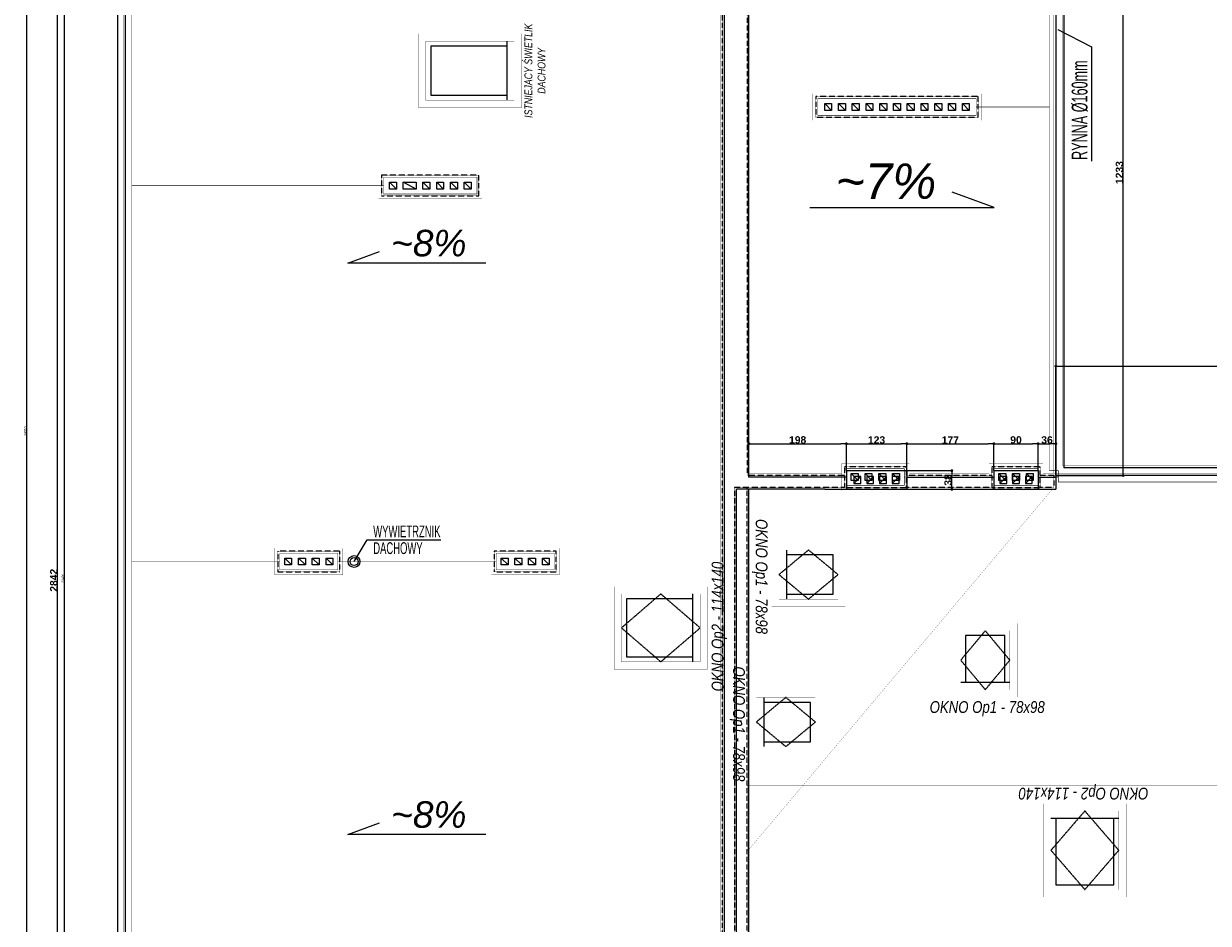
# Model space of a CAD drawing. Header units: millimetres. Extents: x 183299 to 1018155, y -286688 to 171278.
# Tile 8 of 100: x 184307 to 208395, y -38777 to -20471. Entities that reach past the tile are written whole.
import ezdxf

# ---------------------------------------------------------------- set-up
doc = ezdxf.new("R2010")
doc.units = ezdxf.units.MM
doc.header["$MEASUREMENT"] = 0
doc.linetypes.add('DASHED', pattern=[0.75, 0.5, -0.25])
for name, color, linetype, lineweight in [('AA_HATCH', 251, 'Continuous', 0), ('AA_OPIS', 251, 'Continuous', 0), ('AA_WIDOK', 254, 'Continuous', 0), ('AP wymiary', 40, 'Continuous', 0), ('E-ODGROMOWA', 5, 'Continuous', 25), ('grzejniki_Nr_Pióra__1', 7, 'Continuous', 13), ('inwentaryzacja_sciany_Nr_Pióra__1', 7, 'Continuous', 13), ('Konstrukcja - Słupy_Nr_Pióra__1', 7, 'Continuous', 13)]:
    doc.layers.add(name, color=color, linetype=linetype, lineweight=lineweight)
doc.layers.add('Konstrukcja - Słupy', color=7, linetype='Continuous')
doc.layers.add('Wymiarowanie - Ogólne', color=7, linetype='Continuous')
doc.styles.add('arial', font='ariali.ttf', dxfattribs={"height": 10})
doc.styles.add('DIM07', font='romans.shx', dxfattribs={"width": 0.7})
doc.styles.add('Dimensions', font='arial.ttf', dxfattribs={"width": 0.8})
doc.styles.add('GENERATED_STYLE_2', font='arialbd.ttf')
doc.dimstyles.new('arch100', dxfattribs={"dimscale": 2, "dimtxt": 24, "dimasz": 15, "dimexe": 5, "dimexo": 20, "dimgap": 4, "dimtad": 1, "dimdec": 1, "dimrnd": 0.5, "dimdsep": 46, "dimtxsty": 'Dimensions', "dimblk": 'ARCHTICK', "dimcen": 2.5, "dimazin": 0, "dimtfac": 1, "dimtdec": 1, "dimtmove": 1, "dimatfit": 3, "dimldrblk": 'NONE', "dimfxl": 50, "dimfxlon": 1, "dimarcsym": 0})
doc.dimstyles.new('GENERATED_STYLE__1', dxfattribs={"dimtxt": 150, "dimasz": 114, "dimexe": 0.18, "dimexo": 0, "dimgap": 0.09, "dimtad": 1, "dimtih": 1, "dimtoh": 1, "dimdec": 0, "dimlfac": 0.1, "dimzin": 0, "dimdsep": 46, "dimtxsty": 'GENERATED_STYLE_2', "dimblk": 'ARROWHEAD_11', "dimblk1": 'ARROWHEAD_11', "dimblk2": 'ARROWHEAD_11', "dimcen": 0.09, "dimclrd": 256, "dimclre": 256, "dimclrt": 256, "dimazin": 0, "dimtfac": 1, "dimtdec": 4, "dimtmove": 0, "dimatfit": 3, "dimfxl": 1, "dimtolj": 1, "dimtzin": 0, "dimarcsym": 0})
doc.dimstyles.new('GENERATED_STYLE__2', dxfattribs={"dimtxt": 150, "dimasz": 114, "dimexe": 0.18, "dimexo": 0, "dimgap": 0.09, "dimtad": 1, "dimdec": 0, "dimlfac": 0.1, "dimzin": 0, "dimdsep": 46, "dimtxsty": 'GENERATED_STYLE_2', "dimblk": 'ARROWHEAD_11', "dimblk1": 'ARROWHEAD_11', "dimblk2": 'ARROWHEAD_11', "dimcen": 0.09, "dimclrd": 256, "dimclre": 256, "dimclrt": 256, "dimazin": 0, "dimtfac": 1, "dimtdec": 4, "dimtmove": 0, "dimatfit": 3, "dimfxl": 1, "dimtolj": 1, "dimtzin": 0, "dimarcsym": 0})

# ---------------------------------------------------------------- blocks, each defined once
blk = doc.blocks.new('Słup_150_2', base_point=(204745, -29756))
at = {"layer": 'Konstrukcja - Słupy_Nr_Pióra__1', "linetype": 'Continuous'}
blk.add_line((204675, -29826), (204815, -29686), dxfattribs=at)
at = {"layer": 'Konstrukcja - Słupy_Nr_Pióra__1', "linetype": 'Continuous', "flags": 128}
blk.add_lwpolyline([(204675, -29826), (204815, -29826), (204815, -29686), (204675, -29686)], close=True, dxfattribs=at)
blk = doc.blocks.new('Słup_151_2', base_point=(204485, -29756))
at = {"layer": 'Konstrukcja - Słupy_Nr_Pióra__1', "linetype": 'Continuous'}
blk.add_line((204415, -29826), (204555, -29686), dxfattribs=at)
at = {"layer": 'Konstrukcja - Słupy_Nr_Pióra__1', "linetype": 'Continuous', "flags": 128}
blk.add_lwpolyline([(204415, -29826), (204555, -29826), (204555, -29686), (204415, -29686)], close=True, dxfattribs=at)
blk = doc.blocks.new('Słup_152_2', base_point=(204225, -29756))
at = {"layer": 'Konstrukcja - Słupy_Nr_Pióra__1', "linetype": 'Continuous'}
blk.add_line((204155, -29826), (204295, -29686), dxfattribs=at)
at = {"layer": 'Konstrukcja - Słupy_Nr_Pióra__1', "linetype": 'Continuous', "flags": 128}
blk.add_lwpolyline([(204155, -29826), (204295, -29826), (204295, -29686), (204155, -29686)], close=True, dxfattribs=at)
blk = doc.blocks.new('Słup_153_2', base_point=(202040, -29756))
at = {"layer": 'Konstrukcja - Słupy_Nr_Pióra__1', "linetype": 'Continuous'}
blk.add_line((201970, -29826), (202110, -29686), dxfattribs=at)
at = {"layer": 'Konstrukcja - Słupy_Nr_Pióra__1', "linetype": 'Continuous', "flags": 128}
blk.add_lwpolyline([(201970, -29826), (202110, -29826), (202110, -29686), (201970, -29686)], close=True, dxfattribs=at)
blk = doc.blocks.new('Słup_236_2', base_point=(201780, -29756))
at = {"layer": 'Konstrukcja - Słupy_Nr_Pióra__1', "linetype": 'Continuous'}
blk.add_line((201710, -29826), (201850, -29686), dxfattribs=at)
at = {"layer": 'Konstrukcja - Słupy_Nr_Pióra__1', "linetype": 'Continuous', "flags": 128}
blk.add_lwpolyline([(201710, -29826), (201850, -29826), (201850, -29686), (201710, -29686)], close=True, dxfattribs=at)
blk = doc.blocks.new('Słup_237_2', base_point=(201520, -29756))
at = {"layer": 'Konstrukcja - Słupy_Nr_Pióra__1', "linetype": 'Continuous'}
blk.add_line((201450, -29826), (201590, -29686), dxfattribs=at)
at = {"layer": 'Konstrukcja - Słupy_Nr_Pióra__1', "linetype": 'Continuous', "flags": 128}
blk.add_lwpolyline([(201450, -29826), (201590, -29826), (201590, -29686), (201450, -29686)], close=True, dxfattribs=at)
blk = doc.blocks.new('Słup_238_2', base_point=(201260, -29756))
at = {"layer": 'Konstrukcja - Słupy_Nr_Pióra__1', "linetype": 'Continuous'}
blk.add_line((201190, -29826), (201330, -29686), dxfattribs=at)
at = {"layer": 'Konstrukcja - Słupy_Nr_Pióra__1', "linetype": 'Continuous', "flags": 128}
blk.add_lwpolyline([(201190, -29826), (201330, -29826), (201330, -29686), (201190, -29686)], close=True, dxfattribs=at)
blk = doc.blocks.new('ARROWHEAD_11')
at = {"linetype": 'Continuous'}
blk.add_line((0, 0), (-1, 0), dxfattribs=at)
at = {"linetype": 'Continuous', "const_width": 0.25, "flags": 128}
blk.add_lwpolyline([(-0.125, 0, 1), (0.125, 0, 1)], format="xyb", close=True, dxfattribs=at)
blk = doc.blocks.new('*D604')
at = {"layer": 'Defpoints', "color": 0}
for p in [(201035, -29018), (201035, -29566), (199055, -29696)]:
    blk.add_point(p, dxfattribs=at)
at = {"layer": 'Wymiarowanie - Ogólne', "linetype": 'Continuous', "lineweight": -2}
for p, q in [((199055, -29696), (199055, -29018)), ((199169, -29018), (200921, -29018)), ((201035, -29566), (201035, -29018))]:
    blk.add_line(p, q, dxfattribs=at)
at = {"layer": 'Wymiarowanie - Ogólne', "lineweight": -2, "xscale": 114, "yscale": 114, "zscale": 114, "rotation": 180}
blk.add_blockref('ARROWHEAD_11', (199055, -29018), dxfattribs=at)
at = {"layer": 'Wymiarowanie - Ogólne', "lineweight": -2, "xscale": 114, "yscale": 114, "zscale": 114}
blk.add_blockref('ARROWHEAD_11', (201035, -29018), dxfattribs=at)
at = {"layer": 'Wymiarowanie - Ogólne', "insert": (200045, -28941), "char_height": 150, "attachment_point": 5, "style": 'GENERATED_STYLE_2'}
blk.add_mtext('\\A1;198', dxfattribs=at)
blk = doc.blocks.new('*D605')
at = {"layer": 'Defpoints', "color": 0}
for p in [(202265, -29018), (201035, -29566), (202265, -29566)]:
    blk.add_point(p, dxfattribs=at)
at = {"layer": 'Wymiarowanie - Ogólne', "linetype": 'Continuous', "lineweight": -2}
for p, q in [((201035, -29566), (201035, -29018)), ((201149, -29018), (202151, -29018)), ((202265, -29566), (202265, -29018))]:
    blk.add_line(p, q, dxfattribs=at)
at = {"layer": 'Wymiarowanie - Ogólne', "lineweight": -2, "xscale": 114, "yscale": 114, "zscale": 114, "rotation": 180}
blk.add_blockref('ARROWHEAD_11', (201035, -29018), dxfattribs=at)
at = {"layer": 'Wymiarowanie - Ogólne', "lineweight": -2, "xscale": 114, "yscale": 114, "zscale": 114}
blk.add_blockref('ARROWHEAD_11', (202265, -29018), dxfattribs=at)
at = {"layer": 'Wymiarowanie - Ogólne', "insert": (201650, -28942), "char_height": 150, "attachment_point": 5, "style": 'GENERATED_STYLE_2'}
blk.add_mtext('\\A1;123', dxfattribs=at)
blk = doc.blocks.new('*D606')
at = {"layer": 'Defpoints', "color": 0}
for p in [(204035, -29018), (202265, -29566), (204035, -29566)]:
    blk.add_point(p, dxfattribs=at)
at = {"layer": 'Wymiarowanie - Ogólne', "linetype": 'Continuous', "lineweight": -2}
for p, q in [((202265, -29566), (202265, -29018)), ((202379, -29018), (203921, -29018)), ((204035, -29566), (204035, -29018))]:
    blk.add_line(p, q, dxfattribs=at)
at = {"layer": 'Wymiarowanie - Ogólne', "lineweight": -2, "xscale": 114, "yscale": 114, "zscale": 114, "rotation": 180}
blk.add_blockref('ARROWHEAD_11', (202265, -29018), dxfattribs=at)
at = {"layer": 'Wymiarowanie - Ogólne', "lineweight": -2, "xscale": 114, "yscale": 114, "zscale": 114}
blk.add_blockref('ARROWHEAD_11', (204035, -29018), dxfattribs=at)
at = {"layer": 'Wymiarowanie - Ogólne', "insert": (203150, -28943), "char_height": 150, "attachment_point": 5, "style": 'GENERATED_STYLE_2'}
blk.add_mtext('\\A1;177', dxfattribs=at)
blk = doc.blocks.new('*D607')
at = {"layer": 'Defpoints', "color": 0}
for p in [(204935, -29018), (204035, -29566), (204935, -29566)]:
    blk.add_point(p, dxfattribs=at)
at = {"layer": 'Wymiarowanie - Ogólne', "linetype": 'Continuous', "lineweight": -2}
for p, q in [((204035, -29566), (204035, -29018)), ((204149, -29018), (204821, -29018)), ((204935, -29566), (204935, -29018))]:
    blk.add_line(p, q, dxfattribs=at)
at = {"layer": 'Wymiarowanie - Ogólne', "lineweight": -2, "xscale": 114, "yscale": 114, "zscale": 114, "rotation": 180}
blk.add_blockref('ARROWHEAD_11', (204035, -29018), dxfattribs=at)
at = {"layer": 'Wymiarowanie - Ogólne', "lineweight": -2, "xscale": 114, "yscale": 114, "zscale": 114}
blk.add_blockref('ARROWHEAD_11', (204935, -29018), dxfattribs=at)
at = {"layer": 'Wymiarowanie - Ogólne', "insert": (204485, -28941), "char_height": 150, "attachment_point": 5, "style": 'GENERATED_STYLE_2'}
blk.add_mtext('\\A1;90', dxfattribs=at)
blk = doc.blocks.new('*D608')
at = {"layer": 'Defpoints', "color": 0}
for p in [(205295, -29018), (204935, -29566), (205295, -29666)]:
    blk.add_point(p, dxfattribs=at)
at = {"layer": 'Wymiarowanie - Ogólne', "linetype": 'Continuous', "lineweight": -2}
for p, q in [((204935, -29566), (204935, -29018)), ((205049, -29018), (205181, -29018)), ((205295, -29666), (205295, -29018))]:
    blk.add_line(p, q, dxfattribs=at)
at = {"layer": 'Wymiarowanie - Ogólne', "lineweight": -2, "xscale": 114, "yscale": 114, "zscale": 114, "rotation": 180}
blk.add_blockref('ARROWHEAD_11', (204935, -29018), dxfattribs=at)
at = {"layer": 'Wymiarowanie - Ogólne', "lineweight": -2, "xscale": 114, "yscale": 114, "zscale": 114}
blk.add_blockref('ARROWHEAD_11', (205295, -29018), dxfattribs=at)
at = {"layer": 'Wymiarowanie - Ogólne', "insert": (205115, -28942), "char_height": 150, "attachment_point": 5, "style": 'GENERATED_STYLE_2'}
blk.add_mtext('\\A1;36', dxfattribs=at)
blk = doc.blocks.new('*D609')
at = {"layer": 'Defpoints', "color": 0}
for p in [(201035, -29566), (203180, -29566), (201035, -29946)]:
    blk.add_point(p, dxfattribs=at)
at = {"layer": 'Wymiarowanie - Ogólne', "linetype": 'Continuous', "lineweight": -2}
for p, q in [((201035, -29566), (203180, -29566)), ((203180, -29832), (203180, -29680)), ((201035, -29946), (203180, -29946))]:
    blk.add_line(p, q, dxfattribs=at)
at = {"layer": 'Wymiarowanie - Ogólne', "lineweight": -2, "xscale": 114, "yscale": 114, "zscale": 114}
for p, rotation in [((203180, -29566), 90), ((203180, -29946), 270)]:
    blk.add_blockref('ARROWHEAD_11', p, dxfattribs=dict(at, rotation=rotation))
at = {"layer": 'Wymiarowanie - Ogólne', "insert": (203103, -29756), "char_height": 150, "attachment_point": 5, "rotation": 90, "style": 'GENERATED_STYLE_2'}
blk.add_mtext('\\A1;38', dxfattribs=at)
blk = doc.blocks.new('*D764')
at = {"layer": 'Defpoints', "color": 0}
for p in [(184996, -17586), (186375, -17586), (186375, -46006)]:
    blk.add_point(p, dxfattribs=at)
at = {"layer": 'Wymiarowanie - Ogólne', "linetype": 'Continuous', "lineweight": -2}
for p, q in [((186375, -17586), (184995, -17586)), ((184996, -45892), (184996, -17700)), ((186375, -46006), (184995, -46006))]:
    blk.add_line(p, q, dxfattribs=at)
at = {"layer": 'Wymiarowanie - Ogólne', "lineweight": -2, "xscale": 114, "yscale": 114, "zscale": 114}
for p, rotation in [((184996, -17586), 90), ((184996, -46006), 270)]:
    blk.add_blockref('ARROWHEAD_11', p, dxfattribs=dict(at, rotation=rotation))
at = {"layer": 'Wymiarowanie - Ogólne', "insert": (184919, -31796), "char_height": 150, "attachment_point": 5, "rotation": 90, "style": 'GENERATED_STYLE_2'}
blk.add_mtext('\\A1;2842', dxfattribs=at)
blk = doc.blocks.new('*D769')
at = {"layer": 'Defpoints', "color": 0}
for p in [(195435, -17336), (206665, -17336), (205295, -29666)]:
    blk.add_point(p, dxfattribs=at)
at = {"layer": 'Wymiarowanie - Ogólne', "linetype": 'Continuous', "lineweight": -2}
for p, q in [((195435, -17336), (206665, -17336)), ((206665, -29552), (206665, -17450)), ((205295, -29666), (206665, -29666))]:
    blk.add_line(p, q, dxfattribs=at)
at = {"layer": 'Wymiarowanie - Ogólne', "lineweight": -2, "xscale": 114, "yscale": 114, "zscale": 114}
for p, rotation in [((206665, -17336), 90), ((206665, -29666), 270)]:
    blk.add_blockref('ARROWHEAD_11', p, dxfattribs=dict(at, rotation=rotation))
at = {"layer": 'Wymiarowanie - Ogólne', "insert": (206588, -23501), "char_height": 150, "attachment_point": 5, "rotation": 90, "style": 'GENERATED_STYLE_2'}
blk.add_mtext('\\A1;1233', dxfattribs=at)
blk = doc.blocks.new('*D771')
at = {"layer": 'Defpoints', "color": 0}
for p in [(231435, -24016), (231435, -27440), (205295, -29666)]:
    blk.add_point(p, dxfattribs=at)
at = {"layer": 'Wymiarowanie - Ogólne', "linetype": 'Continuous', "lineweight": -2}
for p, q in [((231435, -24016), (231435, -27441)), ((205295, -29666), (205295, -27440)), ((205409, -27440), (231321, -27440))]:
    blk.add_line(p, q, dxfattribs=at)
at = {"layer": 'Wymiarowanie - Ogólne', "lineweight": -2, "xscale": 114, "yscale": 114, "zscale": 114, "rotation": 180}
blk.add_blockref('ARROWHEAD_11', (205295, -27440), dxfattribs=at)
at = {"layer": 'Wymiarowanie - Ogólne', "lineweight": -2, "xscale": 114, "yscale": 114, "zscale": 114}
blk.add_blockref('ARROWHEAD_11', (231435, -27440), dxfattribs=at)
at = {"layer": 'Wymiarowanie - Ogólne', "insert": (218365, -27364), "char_height": 150, "attachment_point": 5, "style": 'GENERATED_STYLE_2'}
blk.add_mtext('\\A1;2614', dxfattribs=at)
blk = doc.blocks.new('Op2')
at = {"layer": 'AA_OPIS', "linetype": 'DASHED', "ltscale": 0.5}
blk.add_lwpolyline([(-160, 69), (-80, 0), (0, 69), (-80, 138), (-160, 69)], dxfattribs=at)
at = {"layer": 'AA_WIDOK', "const_width": 0.3}
blk.add_lwpolyline([(15, -15), (15, 153), (-175, 153), (-175, -15)], close=True, dxfattribs=at)
blk.add_lwpolyline([(0, 0), (0, 138), (-160, 138), (-160, 0), (0, 0)], dxfattribs=at)
at = {"layer": 'AA_WIDOK'}
for points in [[(-150, 128), (-150, 10)], [(-15, 128), (-150, 128)], [(-15, 0), (-15, 138)], [(-150, 10), (-15, 10)]]:
    blk.add_lwpolyline(points, dxfattribs=at)
at = {"layer": 'AA_OPIS', "insert": (23.3, 71.6), "char_height": 24, "width": 450, "attachment_point": 2, "rotation": 90, "style": 'arial'}
blk.add_mtext('{\\W0.8;OKNO Op2 - 114x140}', dxfattribs=at)
blk = doc.blocks.new('Op1')
at = {"layer": 'AA_OPIS', "linetype": 'DASHED', "ltscale": 0.5}
blk.add_lwpolyline([(65, 135), (15, 75), (65, 15), (115, 75), (65, 135)], dxfattribs=at)
at = {"layer": 'AA_WIDOK', "const_width": 0.3}
blk.add_lwpolyline([(0, 0), (130, 0), (130, 150), (0, 150)], close=True, dxfattribs=at)
blk.add_lwpolyline([(15, 15), (115, 15), (115, 135), (15, 135), (15, 15)], dxfattribs=at)
at = {"layer": 'AA_WIDOK'}
for points in [[(105, 125), (25, 125)], [(25, 125), (25, 30)], [(105, 30), (105, 125)], [(15, 30), (115, 30)]]:
    blk.add_lwpolyline(points, dxfattribs=at)
at = {"layer": 'AA_OPIS', "insert": (68.9, -8.3), "char_height": 24, "width": 450, "attachment_point": 2, "style": 'arial'}
blk.add_mtext('{\\W0.8;OKNO Op1 - 78x98}', dxfattribs=at)
blk = doc.blocks.new('_ARCHTICK')
at = {"color": 0, "linetype": 'ByBlock', "ltscale": 0.1, "const_width": 0.15}
blk.add_lwpolyline([(-0.5, -0.5), (0.5, 0.5)], dxfattribs=at)
blk = doc.blocks.new('*D7973')
at = {"layer": 'AP wymiary', "color": 0, "lineweight": -2}
for p, q in [((185237, -17546), (185127, -17546)), ((185137, -45966), (185137, -17546)), ((185237, -45966), (185127, -45966))]:
    blk.add_line(p, q, dxfattribs=at)
at = {"layer": 'Defpoints', "color": 0}
for p in [(185137, -17546), (186335, -17546), (186335, -45966)]:
    blk.add_point(p, dxfattribs=at)
at = {"layer": 'AP wymiary', "color": 0, "lineweight": -2, "xscale": 30, "yscale": 30, "zscale": 30}
for p, rotation in [((185137, -17546), 90), ((185137, -45966), 270)]:
    blk.add_blockref('_ARCHTICK', p, dxfattribs=dict(at, rotation=rotation))
at = {"layer": 'AP wymiary', "color": 0, "ltscale": 0.01, "insert": (185105, -31756), "char_height": 48, "attachment_point": 5, "rotation": 90, "style": 'Dimensions'}
blk.add_mtext('28420', dxfattribs=at)
blk = doc.blocks.new('_None')
blk = doc.blocks.new('*D7976')
at = {"layer": 'AP wymiary', "color": 0, "lineweight": -2}
for p, q in [((184471, -11306), (184361, -11306)), ((184371, -46216), (184371, -11306)), ((184471, -46216), (184361, -46216))]:
    blk.add_line(p, q, dxfattribs=at)
at = {"layer": 'Defpoints', "color": 0}
for p in [(184371, -11306), (185785, -11306), (185785, -46216)]:
    blk.add_point(p, dxfattribs=at)
at = {"layer": 'AP wymiary', "color": 0, "lineweight": -2, "xscale": 30, "yscale": 30, "zscale": 30}
for p, rotation in [((184371, -11306), 90), ((184371, -46216), 270)]:
    blk.add_blockref('_ARCHTICK', p, dxfattribs=dict(at, rotation=rotation))
at = {"layer": 'AP wymiary', "color": 0, "ltscale": 0.01, "insert": (184338, -28761), "char_height": 48, "attachment_point": 5, "rotation": 90, "style": 'Dimensions'}
blk.add_mtext('34910', dxfattribs=at)

msp = doc.modelspace()

# ---------------------------------------------------------------- linework, layer by layer
at = {"layer": 'AA_HATCH'}
for points in [[(200735.05466, -22095.76422), (200735.05466, -22235.76422), (200595.05466, -22235.76422), (200595.05466, -22095.76422)], [(201015.05466, -22095.76422), (201015.05466, -22235.76422), (200875.05466, -22235.76422), (200875.05466, -22095.76422)], [(201295.05466, -22095.76422), (201295.05466, -22235.76422), (201155.05466, -22235.76422), (201155.05466, -22095.76422)], [(201575.05466, -22095.76422), (201575.05466, -22235.76422), (201435.05466, -22235.76422), (201435.05466, -22095.76422)], [(201855.05466, -22095.76422), (201855.05466, -22235.76422), (201715.05466, -22235.76422), (201715.05466, -22095.76422)], [(202135.05466, -22095.76422), (202135.05466, -22235.76422), (201995.05466, -22235.76422), (201995.05466, -22095.76422)], [(202415.05466, -22095.76422), (202415.05466, -22235.76422), (202275.05466, -22235.76422), (202275.05466, -22095.76422)], [(202695.05466, -22095.76422), (202695.05466, -22235.76422), (202555.05466, -22235.76422), (202555.05466, -22095.76422)], [(202975.05466, -22095.76422), (202975.05466, -22235.76422), (202835.05466, -22235.76422), (202835.05466, -22095.76422)], [(203255.05466, -22095.76422), (203255.05466, -22235.76422), (203115.05466, -22235.76422), (203115.05466, -22095.76422)], [(203535.05466, -22095.76422), (203535.05466, -22235.76422), (203395.05466, -22235.76422), (203395.05466, -22095.76422)], [(191885.05466, -23695.76422), (191885.05466, -23835.76422), (191745.05466, -23835.76422), (191745.05466, -23695.76422)], [(192285.05466, -23695.76422), (192285.05466, -23835.76422), (192025.05466, -23835.76422), (192025.05466, -23695.76422)], [(192565.05466, -23695.76422), (192565.05466, -23835.76422), (192425.05466, -23835.76422), (192425.05466, -23695.76422)], [(192845.05466, -23695.76422), (192845.05466, -23835.76422), (192705.05466, -23835.76422), (192705.05466, -23695.76422)], [(193125.05466, -23695.76422), (193125.05466, -23835.76422), (192985.05466, -23835.76422), (192985.05466, -23695.76422)], [(193405.05466, -23695.76422), (193405.05466, -23835.76422), (193265.05466, -23835.76422), (193265.05466, -23695.76422)], [(201275.05466, -29625.76422), (201275.05466, -29765.76422), (201135.05466, -29765.76422), (201135.05466, -29625.76422)], [(201555.05466, -29625.76422), (201555.05466, -29765.76422), (201415.05466, -29765.76422), (201415.05466, -29625.76422)], [(201835.05466, -29625.76422), (201835.05466, -29765.76422), (201695.05466, -29765.76422), (201695.05466, -29625.76422)], [(202115.05466, -29625.76422), (202115.05466, -29765.76422), (201975.05466, -29765.76422), (201975.05466, -29625.76422)], [(204275.05466, -29625.76422), (204275.05466, -29765.76422), (204135.05466, -29765.76422), (204135.05466, -29625.76422)], [(204555.05466, -29625.76422), (204555.05466, -29765.76422), (204415.05466, -29765.76422), (204415.05466, -29625.76422)], [(204835.05466, -29625.76422), (204835.05466, -29765.76422), (204695.05466, -29765.76422), (204695.05466, -29625.76422)], [(189755.05466, -31345.76422), (189755.05466, -31485.76422), (189615.05466, -31485.76422), (189615.05466, -31345.76422)], [(190035.05466, -31345.76422), (190035.05466, -31485.76422), (189895.05466, -31485.76422), (189895.05466, -31345.76422)], [(190315.05466, -31345.76422), (190315.05466, -31485.76422), (190175.05466, -31485.76422), (190175.05466, -31345.76422)], [(190595.05466, -31345.76422), (190595.05466, -31485.76422), (190455.05466, -31485.76422), (190455.05466, -31345.76422)], [(194155.05466, -31345.76422), (194155.05466, -31485.76422), (194015.05466, -31485.76422), (194015.05466, -31345.76422)], [(194435.05466, -31345.76422), (194435.05466, -31485.76422), (194295.05466, -31485.76422), (194295.05466, -31345.76422)], [(194715.05466, -31345.76422), (194715.05466, -31485.76422), (194575.05466, -31485.76422), (194575.05466, -31345.76422)], [(194995.05466, -31345.76422), (194995.05466, -31485.76422), (194855.05466, -31485.76422), (194855.05466, -31345.76422)]]:
    msp.add_lwpolyline(points, close=True, dxfattribs=at)
for points in [[(200735.05466, -22235.76422), (200595.05466, -22095.76422)], [(201015.05466, -22235.76422), (200875.05466, -22095.76422)], [(201295.05466, -22235.76422), (201155.05466, -22095.76422)], [(201575.05466, -22235.76422), (201435.05466, -22095.76422)], [(201855.05466, -22235.76422), (201715.05466, -22095.76422)], [(202135.05466, -22235.76422), (201995.05466, -22095.76422)], [(202415.05466, -22235.76422), (202275.05466, -22095.76422)], [(202695.05466, -22235.76422), (202555.05466, -22095.76422)], [(202975.05466, -22235.76422), (202835.05466, -22095.76422)], [(203255.05466, -22235.76422), (203115.05466, -22095.76422)], [(203535.05466, -22235.76422), (203395.05466, -22095.76422)], [(191885.05466, -23835.76422), (191745.05466, -23695.76422)], [(192285.05466, -23835.76422), (192025.05466, -23695.76422)], [(192565.05466, -23835.76422), (192425.05466, -23695.76422)], [(192845.05466, -23835.76422), (192705.05466, -23695.76422)], [(193125.05466, -23835.76422), (192985.05466, -23695.76422)], [(193405.05466, -23835.76422), (193265.05466, -23695.76422)], [(201275.05466, -29765.76422), (201135.05466, -29625.76422)], [(201555.05466, -29765.76422), (201415.05466, -29625.76422)], [(201835.05466, -29765.76422), (201695.05466, -29625.76422)], [(202115.05466, -29765.76422), (201975.05466, -29625.76422)], [(204275.05466, -29765.76422), (204135.05466, -29625.76422)], [(204555.05466, -29765.76422), (204415.05466, -29625.76422)], [(204835.05466, -29765.76422), (204695.05466, -29625.76422)], [(189755.05466, -31485.76422), (189615.05466, -31345.76422)], [(190035.05466, -31485.76422), (189895.05466, -31345.76422)], [(190315.05466, -31485.76422), (190175.05466, -31345.76422)], [(190595.05466, -31485.76422), (190455.05466, -31345.76422)], [(194155.05466, -31485.76422), (194015.05466, -31345.76422)], [(194435.05466, -31485.76422), (194295.05466, -31345.76422)], [(194715.05466, -31485.76422), (194575.05466, -31345.76422)], [(194995.05466, -31485.76422), (194855.05466, -31345.76422)]]:
    msp.add_lwpolyline(points, dxfattribs=at)
at = {"layer": 'AA_OPIS'}
for points in [[(205335.05466, -20586.36272), (206022.70351, -20940.08952), (206022.70351, -23266.19475)], [(200293.92258, -24212.6325), (204038.7869, -24212.6325), (203183.44442, -23896.04836)], [(193706.77387, -25341.83389), (190898.12564, -25341.83389), (191539.6325, -25104.39578)], [(191025.30007, -31415.76422), (191290.59517, -30973.97806), (192787.44356, -30973.97806)], [(193706.77387, -36969.18494), (190898.12564, -36969.18494), (191539.6325, -36731.74683)]]:
    msp.add_lwpolyline(points, dxfattribs=at)
at = {"layer": 'AA_WIDOK'}
for points, const_width in [([(200935.05466, -29945.76422), (198800.05466, -29945.76422), (198800.05466, -46255.76422), (186295.05466, -46255.76422), (186295.05466, -45925.76422), (198475.05466, -45925.76422), (198475.05466, -17585.76422), (186295.05466, -17585.76422), (186295.05466, -17255.76422), (205295.03636, -17255.76422), (205295.03636, -17585.76422), (199055.05466, -17585.76422), (199055.05466, -29615.76422), (200935.05466, -29615.76422)], 5), ([(186295.05466, -45965.76422), (186165.05466, -45965.76422), (186165.05466, -17545.76422)], 3), ([(186325.05466, -17585.76422), (186325.05466, -45925.76422)], 3), ([(186335.05466, -17585.76422), (186335.05466, -45925.76422)], 3), ([(205255.03636, -29615.76422), (205255.03636, -17585.76422)], 3), ([(231355.05466, -29615.78148), (205265.03636, -29615.78148), (205265.03636, -17585.76422)], 3), ([(205295.03636, -17545.76422), (205425.03636, -17545.76422), (205425.03636, -29455.78148), (231355.05466, -29455.78148)], 3), ([(194285.05466, -22025.76422), (194285.05466, -20825.76422), (192485.05466, -20825.76422), (192485.05466, -22025.76422), (194285.05466, -22025.76422)], 3), ([(231355.05466, -29625.78148), (205295.05466, -29625.78148)], 3), ([(198800.05466, -45055.76422), (199055.05466, -45055.76422), (199055.05466, -29945.76422)], 5), ([(205221.39317, -29945.76422), (199015.05466, -37320.76422)], 3), ([(205195.05466, -37320.76422), (199015.05466, -37320.76422)], 3), ([(215195.05466, -37320.76422), (206595.05466, -37320.76422)], 3)]:
    msp.add_lwpolyline(points, dxfattribs=dict(at, const_width=const_width))
at = {"layer": 'AA_WIDOK', "linetype": 'DASHED'}
for points in [[(200995.05466, -29905.76422), (198760.05466, -29905.76422), (198760.05466, -46215.76422), (186335.05466, -46215.76422), (186335.05466, -45965.76422), (198515.05466, -45965.76422), (198515.05466, -17545.76422), (186335.05466, -17545.76422), (186335.05466, -17295.76422), (205255.03636, -17295.76422), (205255.03636, -17545.76422), (199015.05466, -17545.76422), (199015.05466, -29655.76422), (200995.05466, -29655.76422)], [(200415.05466, -22375.76422), (203715.05466, -22375.76422), (203715.05466, -21955.76422), (200415.05466, -21955.76422), (200415.05466, -22375.76422)], [(191585.05466, -23975.76422), (193565.05466, -23975.76422), (193565.05466, -23555.76422), (191585.05466, -23555.76422), (191585.05466, -23975.76422)], [(200995.05466, -29905.76422), (202255.05466, -29905.76422), (202255.05466, -29485.76422), (200995.05466, -29485.76422), (200995.05466, -29905.76422)], [(203995.05466, -29905.76422), (204975.05466, -29905.76422), (204975.05466, -29485.76422), (203995.05466, -29485.76422), (203995.05466, -29905.76422)], [(202255.05466, -29655.76422), (203995.05466, -29655.76422)], [(204975.05466, -29655.76422), (205255.05466, -29655.76422), (205255.05466, -29905.76422), (204975.05466, -29905.76422)], [(198760.05466, -45015.76422), (199015.05466, -45015.76422), (199015.05466, -29905.76422)], [(203995.05466, -29905.76422), (202255.05466, -29905.76422)], [(189475.05466, -31625.76422), (190735.05466, -31625.76422), (190735.05466, -31205.76422), (189475.05466, -31205.76422), (189475.05466, -31625.76422)], [(193875.05466, -31625.76422), (195135.05466, -31625.76422), (195135.05466, -31205.76422), (193875.05466, -31205.76422), (193875.05466, -31625.76422)]]:
    msp.add_lwpolyline(points, dxfattribs=at)
at = {"layer": 'AA_WIDOK', "const_width": 3}
msp.add_lwpolyline([(194435.05466, -22175.76422), (194435.05466, -20675.76422), (192335.05466, -20675.76422), (192335.05466, -22175.76422)], close=True, dxfattribs=at)
at = {"layer": 'AA_WIDOK'}
for points in [[(192585.05466, -20925.76422), (192585.05466, -21925.76422)], [(194135.05466, -20925.76422), (192585.05466, -20925.76422)], [(194135.05466, -22025.76422), (194135.05466, -20825.76422)], [(192585.05466, -21925.76422), (194135.05466, -21925.76422)]]:
    msp.add_lwpolyline(points, dxfattribs=at)
at = {"layer": 'AA_WIDOK', "linetype": 'Continuous', "const_width": 3}
for points in [[(200355.05466, -22435.76422), (203775.05466, -22435.76422), (203775.05466, -21895.76422), (200355.05466, -21895.76422)], [(191525.05466, -24035.76422), (193625.05466, -24035.76422), (193625.05466, -23495.76422), (191525.05466, -23495.76422)], [(200935.05466, -29965.76422), (202315.05466, -29965.76422), (202315.05466, -29425.76422), (200935.05466, -29425.76422)], [(203935.05466, -29965.76422), (205035.05466, -29965.76422), (205035.05466, -29425.76422), (203935.05466, -29425.76422)], [(189415.05466, -31685.76422), (190795.05466, -31685.76422), (190795.05466, -31145.76422), (189415.05466, -31145.76422)], [(193815.05466, -31685.76422), (195195.05466, -31685.76422), (195195.05466, -31145.76422), (193815.05466, -31145.76422)]]:
    msp.add_lwpolyline(points, close=True, dxfattribs=at)
at = {"layer": 'AA_WIDOK', "color": 4, "const_width": 3}
for points in [[(202315.05466, -29615.76422), (203935.05466, -29615.76422)], [(205035.05466, -29615.76422), (205295.05466, -29615.76422), (205295.05466, -29945.76422), (205035.05466, -29945.76422)], [(203935.05466, -29945.76422), (202315.05466, -29945.76422)]]:
    msp.add_lwpolyline(points, dxfattribs=at)
at = {"layer": 'AA_WIDOK'}
for radius in [120, 80]:
    msp.add_circle((191025.30007, -31415.76422), radius, dxfattribs=at)
at = {"layer": 'E-ODGROMOWA', "const_width": 10}
for points in [[(186505.05466, -17585.76422), (186505.05466, -46025.76422)], [(205165.03636, -29565.76422), (205165.03636, -17485.76422)], [(203675.05466, -22165.76422), (205165.03636, -22165.76422)], [(191625.05466, -23765.76422), (186505.05466, -23765.76422)], [(231355.05466, -29795.78148), (205345.05466, -29795.78148), (205345.05466, -29565.78812), (205165.043, -29565.76422)], [(202215.05466, -29695.76422), (204035.05466, -29695.76422)], [(204935.05466, -29695.76422), (205345.05466, -29695.76422)], [(189515.05466, -31415.76422), (186505.05466, -31415.76422)], [(193915.05466, -31415.76422), (190695.05466, -31415.76422)], [(271125.05466, -35980.62545), (199015.05466, -35980.62545)]]:
    msp.add_lwpolyline(points, dxfattribs=at)
for points in [[(200455.05466, -22335.76422), (203675.05466, -22335.76422), (203675.05466, -21995.76422), (200455.05466, -21995.76422)], [(191625.05466, -23935.76422), (193525.05466, -23935.76422), (193525.05466, -23595.76422), (191625.05466, -23595.76422)], [(201035.05466, -29865.76422), (202215.05466, -29865.76422), (202215.05466, -29525.76422), (201035.05466, -29525.76422)], [(204035.05466, -29865.76422), (204935.05466, -29865.76422), (204935.05466, -29525.76422), (204035.05466, -29525.76422)], [(189515.05466, -31585.76422), (190695.05466, -31585.76422), (190695.05466, -31245.76422), (189515.05466, -31245.76422)], [(193915.05466, -31585.76422), (195095.05466, -31585.76422), (195095.05466, -31245.76422), (193915.05466, -31245.76422)]]:
    msp.add_lwpolyline(points, close=True, dxfattribs=at)
at = {"layer": 'grzejniki_Nr_Pióra__1', "linetype": 'Continuous'}
for p, q in [((186375.05466, -46255.76422), (186375.05466, -11345.76422)), ((205295.05466, -17335.76422), (205295.05466, -29665.76422)), ((186215.05466, -17585.76422), (186215.05466, -46005.76422)), ((198555.05466, -46005.76422), (198555.05466, -17585.76422)), ((199055.05466, -29695.76422), (199055.05466, -17585.76422)), ((205455.05466, -17585.76422), (205455.05466, -29505.76422)), ((201035.05466, -29565.76422), (201035.05466, -29945.76422)), ((201035.05466, -29565.76422), (202265.05466, -29565.76422)), ((202265.05466, -29565.76422), (202265.05466, -29945.76422)), ((204035.05466, -29565.76422), (204935.05466, -29565.76422)), ((204035.05466, -29565.76422), (204035.05466, -29945.76422)), ((204935.05466, -29565.76422), (204935.05466, -29945.76422)), ((231435.05466, -29505.76422), (205455.05466, -29505.76422)), ((201035.05466, -29695.76422), (199055.05466, -29695.76422)), ((202265.05466, -29695.76422), (204035.05466, -29695.76422)), ((204935.05466, -29695.76422), (205295.05466, -29695.76422)), ((205295.05466, -29665.76422), (205295.05466, -29945.76422)), ((231435.05466, -29665.76422), (205295.05466, -29665.76422)), ((200595.05466, -29945.76422), (198800.05466, -29945.76422)), ((199055.05466, -45215.76422), (199055.05466, -29945.76422)), ((200595.05466, -29945.76422), (205295.05466, -29945.76422))]:
    msp.add_line(p, q, dxfattribs=at)
at = {"layer": 'inwentaryzacja_sciany_Nr_Pióra__1', "linetype": 'Continuous'}
msp.add_line((198800.05466, -46255.76422), (198800.05466, -29945.76422), dxfattribs=at)

# ---------------------------------------------------------------- block references
at = {"layer": 'AA_HATCH', "xscale": 10, "yscale": 10, "zscale": 10}
for name, p, rotation in [('Op1', (199515.05466, -31030.76422), 270), ('Op1', (199055.05466, -34030.76422), 270), ('Op2', (206575.05466, -36490.76422), 90)]:
    msp.add_blockref(name, p, dxfattribs=dict(at, rotation=rotation))
for name, p in [('Op2', (198062.47264, -33455.76422)), ('Op1', (203209.99814, -34172.98544))]:
    msp.add_blockref(name, p, dxfattribs=at)
at = {"layer": 'Konstrukcja - Słupy'}
for name, p in [('Słup_238_2', (201260.05466, -29755.76422)), ('Słup_237_2', (201520.05466, -29755.76422)), ('Słup_236_2', (201780.05466, -29755.76422)), ('Słup_153_2', (202040.05466, -29755.76422)), ('Słup_152_2', (204225.05466, -29755.76422)), ('Słup_151_2', (204485.05466, -29755.76422)), ('Słup_150_2', (204745.05466, -29755.76422))]:
    msp.add_blockref(name, p, dxfattribs=at)

# ---------------------------------------------------------------- texts
at = {"layer": 'AA_OPIS', "insert": (194490.11522, -21429.42513), "char_height": 160, "width": 3000, "attachment_point": 2, "rotation": 90, "style": 'arial'}
msp.add_mtext('{\\W0.8;ISTNIEJACY ŚWIETLIK \\PDACHOWY}', dxfattribs=at)
at = {"layer": 'AA_OPIS', "insert": (205949.40799, -23242.92956, 0), "char_height": 320, "width": 3025.1874618, "attachment_point": 7, "rotation": 90, "line_spacing_factor": 0.85, "style": 'DIM07'}
msp.add_mtext('{\\fArial Narrow|b0|i0|c238|p34;RYNNA\\fArial Narrow|b0|i0|c0|p34; \\fArial Narrow|b0|i0|c238|p34;%%C160mm}', dxfattribs=at)
at = {"layer": 'AA_OPIS'}
for s, insert, char_height, width, attachment_point, line_spacing_factor, style in [('~7%', (200822.21486, -24041.15636), 720, 4751.4240256, 7, 0.857143, 'arial'), ('~8%', (193310.55467, -25213.22678), 540, 3563.5680192, 9, 0.857143, 'arial'), ('{\\fArial Narrow|b0|i0|c238|p34;WYWIETRZNIK\\PDACHOWY}', (191414.79106, -31265.77634, 0), 240, 2268.8905964, 7, 0.85, 'DIM07'), ('~8%', (193310.55467, -36840.57783), 540, 3563.5680192, 9, 0.857143, 'arial')]:
    msp.add_mtext(s, dxfattribs=dict(at, insert=insert, char_height=char_height, width=width, attachment_point=attachment_point, line_spacing_factor=line_spacing_factor, style=style))

# ---------------------------------------------------------------- dimensions: what is measured, and where the dimension line sits
at = {"layer": 'AP wymiary'}
for base, p1, p2, picture, middle in [((184370.95545, -11305.76422), (185784.63309, -46215.76422), (185784.63309, -11305.76422), '*D7976', (184338.45145, -28760.76422)), ((185137.34764, -17545.76422), (186335.05466, -45965.76422), (186335.05466, -17545.76422), '*D7973', (185104.84364, -31755.76422))]:
    dim = msp.add_linear_dim(base=base, p1=p1, p2=p2, angle=90, dimstyle='arch100', dxfattribs=at)
    dim.commit()
    dim.dimension.update_dxf_attribs({"geometry": picture, "text_midpoint": middle})
at = {"layer": 'Wymiarowanie - Ogólne', "linetype": 'Continuous'}
for base, p1, p2, picture, middle in [((206664.95072, -17335.76422), (205295.05466, -29665.76422), (195435.05466, -17335.76422), '*D769', (206588.36072, -23500.76422)), ((184995.63821, -17585.76422), (186375.05466, -46005.76422), (186375.05466, -17585.76422), '*D764', (184918.89821, -31795.76422)), ((203179.73538, -29565.76422), (201035.05466, -29945.76422), (201035.05466, -29565.76422), '*D609', (203102.99538, -29755.76422))]:
    dim = msp.add_linear_dim(base=base, p1=p1, p2=p2, angle=90, dimstyle='GENERATED_STYLE__2', dxfattribs=at)
    dim.commit()
    dim.dimension.update_dxf_attribs({"geometry": picture, "text_midpoint": middle})
for base, p1, p2, picture, middle in [((231435.05466, -27440.3615), (205295.05466, -29665.76422), (231435.05466, -24015.76422), '*D771', (218365.05466, -27363.7715)), ((201035.05466, -29018.21046), (199055.05466, -29695.76422), (201035.05466, -29565.76422), '*D604', (200045.05466, -28941.47046)), ((202265.05466, -29018.21046), (201035.05466, -29565.76422), (202265.05466, -29565.76422), '*D605', (201650.05466, -28941.62046)), ((204035.05466, -29018.21046), (202265.05466, -29565.76422), (204035.05466, -29565.76422), '*D606', (203150.05466, -28942.89546)), ((204935.05466, -29018.21046), (204035.05466, -29565.76422), (204935.05466, -29565.76422), '*D607', (204485.05466, -28941.47046)), ((205295.05466, -29018.21046), (204935.05466, -29565.76422), (205295.05466, -29665.76422), '*D608', (205115.05466, -28941.62046))]:
    dim = msp.add_linear_dim(base=base, p1=p1, p2=p2, dimstyle='GENERATED_STYLE__1', dxfattribs=at)
    dim.commit()
    dim.dimension.update_dxf_attribs({"geometry": picture, "text_midpoint": middle})

doc.saveas('drawing.dxf')
